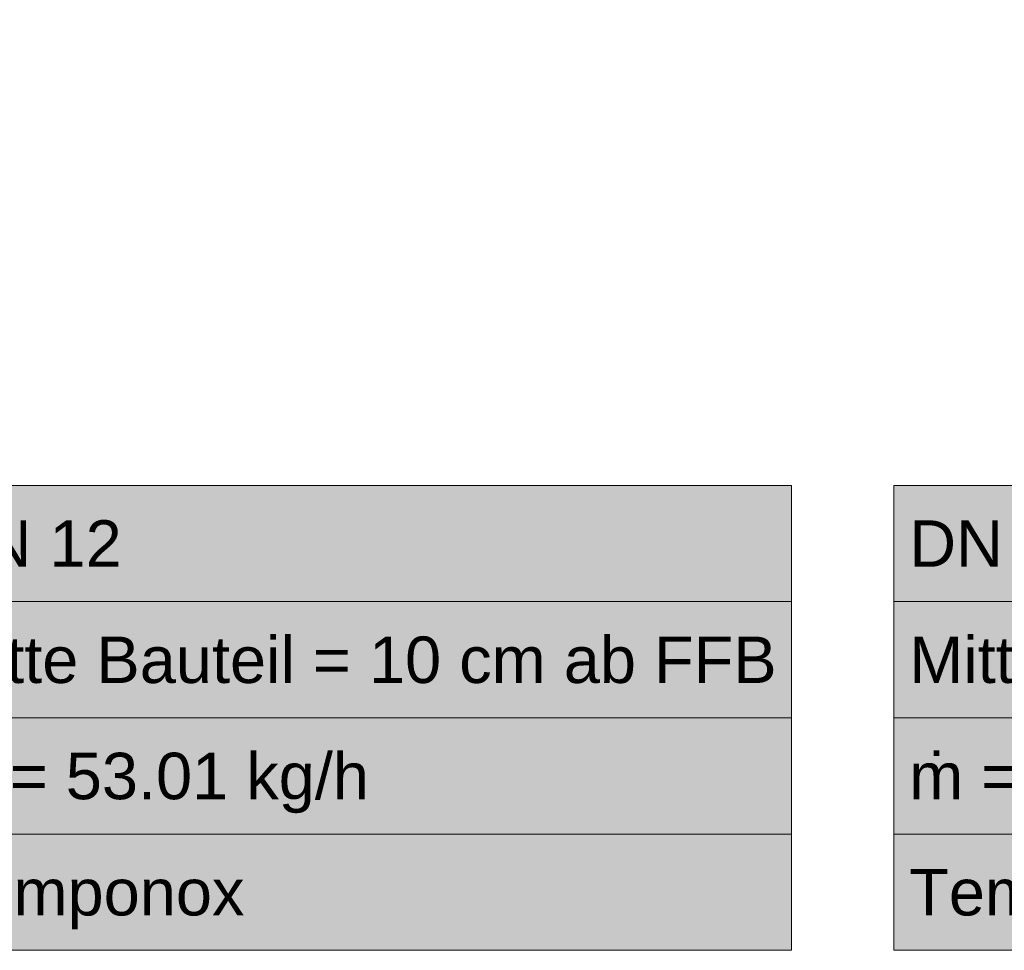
# Model space of a CAD drawing. Extents: x -133 to 627, y -127 to 467.
# Tile 73 of 80: x 104 to 146, y 327 to 367. Entities that reach past the tile are written whole.
import ezdxf

# ---------------------------------------------------------------- set-up
doc = ezdxf.new("R2010")
doc.units = 0
doc.layers.get('0').update_dxf_attribs({"lineweight": 35})
doc.layers.add('H_Vorlauf_Beschriftung', color=1, linetype='Continuous', lineweight=18, true_color=0xff0000)
doc.styles.get("Standard").update_dxf_attribs({"font": 'arial.ttf'})

# ---------------------------------------------------------------- blocks, each defined once
blk = doc.blocks.new('Bauteilbeschriftung-A06HST7HNL', base_point=(99.352, 327.021))
at = {"color": 0, "linetype": 'ByBlock', "lineweight": -2, "ltscale": 0.18}
blk.add_line((99.352, 327.021), (99.352, 372.157), dxfattribs=at)
at = {"color": 0, "lineweight": -2}
for p, q in [((99.352, 347.021), (136.759, 347.021)), ((99.352, 327.021), (99.352, 347.021)), ((136.759, 347.021), (136.759, 327.021)), ((99.352, 342.021), (136.759, 342.021)), ((99.352, 337.021), (136.759, 337.021)), ((99.352, 332.021), (136.759, 332.021)), ((136.759, 327.021), (99.352, 327.021))]:
    blk.add_line(p, q, dxfattribs=at)
at = {"color": 7, "linetype": 'ByBlock', "lineweight": -2, "ltscale": 0.18, "true_color": 0xffffff}
for points in [[(99.352, 327.021), (136.759, 327.021), (99.352, 347.021)], [(136.759, 327.021), (99.352, 347.021), (136.759, 347.021)]]:
    blk.add_solid(points, dxfattribs=at)
at = {"color": 0, "linetype": 'ByBlock', "lineweight": -2, "ltscale": 0.18, "char_height": 2, "attachment_point": 1}
for s, insert in [('{\\fArial;DN 12}', (100.019, 345.521)), ('{\\fArial;Mitte Bauteil = 10 cm ab FFB}', (100.019, 340.521)), ('{\\fArial;ṁ = 53.01 kg/h}', (100.019, 335.521)), ('{\\fArial;Temponox }', (100.019, 330.521))]:
    blk.add_mtext(s, dxfattribs=dict(at, insert=insert))
blk = doc.blocks.new('Bauteilbeschriftung-A06HST7RNL', base_point=(141.153, 327.021))
at = {"color": 0, "linetype": 'ByBlock', "lineweight": -2, "ltscale": 0.18}
blk.add_line((178.56, 337.021), (178.56, 366.414), dxfattribs=at)
at = {"color": 0, "lineweight": -2}
for p, q in [((141.153, 347.021), (178.56, 347.021)), ((141.153, 327.021), (141.153, 347.021)), ((178.56, 347.021), (178.56, 327.021)), ((141.153, 342.021), (178.56, 342.021)), ((141.153, 337.021), (178.56, 337.021)), ((141.153, 332.021), (178.56, 332.021)), ((178.56, 327.021), (141.153, 327.021))]:
    blk.add_line(p, q, dxfattribs=at)
at = {"color": 7, "linetype": 'ByBlock', "lineweight": -2, "ltscale": 0.18, "true_color": 0xffffff}
for points in [[(141.153, 327.021), (178.56, 327.021), (141.153, 347.021)], [(178.56, 327.021), (141.153, 347.021), (178.56, 347.021)]]:
    blk.add_solid(points, dxfattribs=at)
at = {"color": 0, "linetype": 'ByBlock', "lineweight": -2, "ltscale": 0.18, "char_height": 2, "attachment_point": 1}
for s, insert in [('{\\fArial;DN 12}', (141.82, 345.521)), ('{\\fArial;Mitte Bauteil = 10 cm ab FFB}', (141.82, 340.521)), ('{\\fArial;ṁ = 73.29 kg/h}', (141.82, 335.521)), ('{\\fArial;Temponox }', (141.82, 330.521))]:
    blk.add_mtext(s, dxfattribs=dict(at, insert=insert))

msp = doc.modelspace()

# ---------------------------------------------------------------- block references
at = {"layer": 'H_Vorlauf_Beschriftung', "ltscale": 0.18}
for name, p in [('Bauteilbeschriftung-A06HST7HNL', (99.352, 327.021)), ('Bauteilbeschriftung-A06HST7RNL', (141.153, 327.021))]:
    msp.add_blockref(name, p, dxfattribs=at)

doc.saveas('drawing.dxf')
